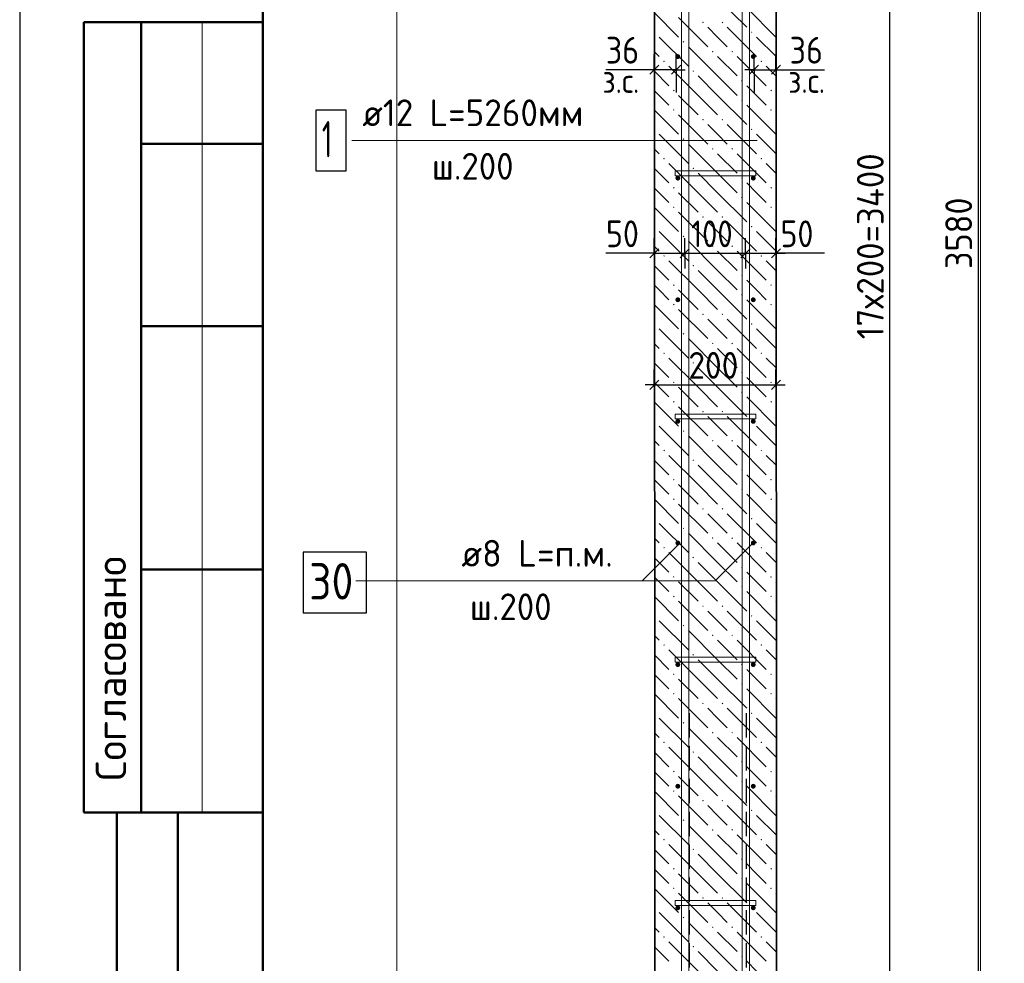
# Model space of a CAD drawing. Header units: millimetres. Extents: x 0 to 50400, y 0 to 35640.
# Tile 2 of 13: x 0 to 9715, y 9313 to 18624. Entities that reach past the tile are written whole.
import ezdxf

# ---------------------------------------------------------------- set-up
doc = ezdxf.new("R2010")
doc.units = ezdxf.units.MM
doc.linetypes.add('______2', pattern=[324, 240, -84])
for name, color, linetype, lineweight in [('Standard', 7, 'Continuous', 25), ('ЖБ Стена верхний уровень', 7, 'Continuous', 35), ('Позиционная метка линия выноска', 7, 'Continuous', 13)]:
    doc.layers.add(name, color=color, linetype=linetype, lineweight=lineweight)
doc.layers.add('Размерная выноска', color=7, linetype='Continuous')
for name, color, linetype, true_color in [('Стена фоновая арматура У1', 7, '______2', 0xa0a0a0), ('Стена фоновая арматура Х1', 7, '______2', 0xa0a0a0), ('Стена фоновая затяжка С-обр.', 7, '______2', 0xa0a0a0)]:
    doc.layers.add(name, color=color, linetype=linetype, true_color=true_color)
doc.styles.add('ISOCPEUR', font='txt')

msp = doc.modelspace()

# ---------------------------------------------------------------- hatches: boundary and pattern name
at = {"layer": 'ЖБ Стена верхний уровень', "linetype": 'Continuous', "lineweight": 18, "transparency": 33554687}
for points in [[(6734.2, 18597), (6742, 18604.8), (6749.8, 18597), (6742, 18589.2)], [(6926.2, 18597), (6934, 18604.8), (6941.8, 18597), (6934, 18589.2)], [(6263.8, 18507), (6269.8, 18501), (6263.8, 18495)], [(7214.2, 18501), (7222, 18508.8), (7229.8, 18501), (7222, 18493.2)], [(6542.2, 18405), (6550, 18412.8), (6557.8, 18405), (6550, 18397.2)], [(6830.2, 18309), (6838, 18316.8), (6845.8, 18309), (6838, 18301.2)], [(7022.2, 18309), (7030, 18316.8), (7037.8, 18309), (7030, 18301.2)], [(6350.2, 18213), (6358, 18220.8), (6365.8, 18213), (6358, 18205.2)], [(7310.2, 18213), (7318, 18220.8), (7325.8, 18213), (7318, 18205.2)], [(6638.2, 18117), (6646, 18124.8), (6653.8, 18117), (6646, 18109.2)], [(7118.2, 18021), (7126, 18028.8), (7133.8, 18021), (7126, 18013.2)], [(6446.2, 17925), (6454, 17932.8), (6461.8, 17925), (6454, 17917.2)], [(7406.2, 17925), (7414, 17932.8), (7421.8, 17925), (7414, 17917.2)], [(7118.2, 17829), (7126, 17836.8), (7133.8, 17829), (7126, 17821.2)], [(6446.2, 17733), (6454, 17740.8), (6461.8, 17733), (6454, 17725.2)], [(7406.2, 17733), (7414, 17740.8), (7421.8, 17733), (7414, 17725.2)], [(6734.2, 17637), (6742, 17644.8), (6749.8, 17637), (6742, 17629.2)], [(6926.2, 17637), (6934, 17644.8), (6941.8, 17637), (6934, 17629.2)], [(6263.8, 17547), (6269.8, 17541), (6263.8, 17535)], [(7214.2, 17541), (7222, 17548.8), (7229.8, 17541), (7222, 17533.2)], [(6542.2, 17445), (6550, 17452.8), (6557.8, 17445), (6550, 17437.2)], [(6830.2, 17349), (6838, 17356.8), (6845.8, 17349), (6838, 17341.2)], [(7022.2, 17349), (7030, 17356.8), (7037.8, 17349), (7030, 17341.2)], [(6350.2, 17253), (6358, 17260.8), (6365.8, 17253), (6358, 17245.2)], [(7310.2, 17253), (7318, 17260.8), (7325.8, 17253), (7318, 17245.2)], [(6638.2, 17157), (6646, 17164.8), (6653.8, 17157), (6646, 17149.2)], [(7118.2, 17061), (7126, 17068.8), (7133.8, 17061), (7126, 17053.2)], [(6446.2, 16965), (6454, 16972.8), (6461.8, 16965), (6454, 16957.2)], [(7406.2, 16965), (7414, 16972.8), (7421.8, 16965), (7414, 16957.2)], [(7118.2, 16869), (7126, 16876.8), (7133.8, 16869), (7126, 16861.2)], [(6446.2, 16773), (6454, 16780.8), (6461.8, 16773), (6454, 16765.2)], [(7406.2, 16773), (7414, 16780.8), (7421.8, 16773), (7414, 16765.2)], [(6734.2, 16677), (6742, 16684.8), (6749.8, 16677), (6742, 16669.2)], [(6926.2, 16677), (6934, 16684.8), (6941.8, 16677), (6934, 16669.2)], [(6263.8, 16587), (6269.8, 16581), (6263.8, 16575)], [(7214.2, 16581), (7222, 16588.8), (7229.8, 16581), (7222, 16573.2)], [(6542.2, 16485), (6550, 16492.8), (6557.8, 16485), (6550, 16477.2)], [(6830.2, 16389), (6838, 16396.8), (6845.8, 16389), (6838, 16381.2)], [(7022.2, 16389), (7030, 16396.8), (7037.8, 16389), (7030, 16381.2)], [(6350.2, 16293), (6358, 16300.8), (6365.8, 16293), (6358, 16285.2)], [(7310.2, 16293), (7318, 16300.8), (7325.8, 16293), (7318, 16285.2)], [(6638.2, 16197), (6646, 16204.8), (6653.8, 16197), (6646, 16189.2)], [(7118.2, 16101), (7126, 16108.8), (7133.8, 16101), (7126, 16093.2)], [(6446.2, 16005), (6454, 16012.8), (6461.8, 16005), (6454, 15997.2)], [(7406.2, 16005), (7414, 16012.8), (7421.8, 16005), (7414, 15997.2)], [(7118.2, 15909), (7126, 15916.8), (7133.8, 15909), (7126, 15901.2)], [(6446.2, 15813), (6454, 15820.8), (6461.8, 15813), (6454, 15805.2)], [(7406.2, 15813), (7414, 15820.8), (7421.8, 15813), (7414, 15805.2)], [(6734.2, 15717), (6742, 15724.8), (6749.8, 15717), (6742, 15709.2)], [(6926.2, 15717), (6934, 15724.8), (6941.8, 15717), (6934, 15709.2)], [(6263.8, 15627), (6269.8, 15621), (6263.8, 15615)], [(7214.2, 15621), (7222, 15628.8), (7229.8, 15621), (7222, 15613.2)], [(6542.2, 15525), (6550, 15532.8), (6557.8, 15525), (6550, 15517.2)], [(6830.2, 15429), (6838, 15436.8), (6845.8, 15429), (6838, 15421.2)], [(7022.2, 15429), (7030, 15436.8), (7037.8, 15429), (7030, 15421.2)], [(6350.2, 15333), (6358, 15340.8), (6365.8, 15333), (6358, 15325.2)], [(7310.2, 15333), (7318, 15340.8), (7325.8, 15333), (7318, 15325.2)], [(6638.2, 15237), (6646, 15244.8), (6653.8, 15237), (6646, 15229.2)], [(7118.2, 15141), (7126, 15148.8), (7133.8, 15141), (7126, 15133.2)], [(6446.2, 15045), (6454, 15052.8), (6461.8, 15045), (6454, 15037.2)], [(7406.2, 15045), (7414, 15052.8), (7421.8, 15045), (7414, 15037.2)], [(7118.2, 14949), (7126, 14956.8), (7133.8, 14949), (7126, 14941.2)], [(6446.2, 14853), (6454, 14860.8), (6461.8, 14853), (6454, 14845.2)], [(7406.2, 14853), (7414, 14860.8), (7421.8, 14853), (7414, 14845.2)], [(6734.2, 14757), (6742, 14764.8), (6749.8, 14757), (6742, 14749.2)], [(6926.2, 14757), (6934, 14764.8), (6941.8, 14757), (6934, 14749.2)], [(6263.8, 14667), (6269.8, 14661), (6263.8, 14655)], [(6542.2, 14565), (6550, 14572.8), (6557.8, 14565), (6550, 14557.2)], [(7214.2, 14661), (7222, 14668.8), (7229.8, 14661), (7222, 14653.2)], [(6830.2, 14469), (6838, 14476.8), (6845.8, 14469), (6838, 14461.2)], [(7022.2, 14469), (7030, 14476.8), (7037.8, 14469), (7030, 14461.2)], [(6350.2, 14373), (6358, 14380.8), (6365.8, 14373), (6358, 14365.2)], [(7310.2, 14373), (7318, 14380.8), (7325.8, 14373), (7318, 14365.2)], [(6638.2, 14277), (6646, 14284.8), (6653.8, 14277), (6646, 14269.2)], [(7118.2, 14181), (7126, 14188.8), (7133.8, 14181), (7126, 14173.2)], [(6446.2, 14085), (6454, 14092.8), (6461.8, 14085), (6454, 14077.2)], [(7406.2, 14085), (7414, 14092.8), (7421.8, 14085), (7414, 14077.2)], [(7118.2, 13989), (7126, 13996.8), (7133.8, 13989), (7126, 13981.2)], [(6446.2, 13893), (6454, 13900.8), (6461.8, 13893), (6454, 13885.2)], [(7406.2, 13893), (7414, 13900.8), (7421.8, 13893), (7414, 13885.2)], [(6734.2, 13797), (6742, 13804.8), (6749.8, 13797), (6742, 13789.2)], [(6926.2, 13797), (6934, 13804.8), (6941.8, 13797), (6934, 13789.2)], [(6263.8, 13707), (6269.8, 13701), (6263.8, 13695)], [(7214.2, 13701), (7222, 13708.8), (7229.8, 13701), (7222, 13693.2)], [(6542.2, 13605), (6550, 13612.8), (6557.8, 13605), (6550, 13597.2)], [(6830.2, 13509), (6838, 13516.8), (6845.8, 13509), (6838, 13501.2)], [(7022.2, 13509), (7030, 13516.8), (7037.8, 13509), (7030, 13501.2)], [(6350.2, 13413), (6358, 13420.8), (6365.8, 13413), (6358, 13405.2)], [(7310.2, 13413), (7318, 13420.8), (7325.8, 13413), (7318, 13405.2)], [(6638.2, 13317), (6646, 13324.8), (6653.8, 13317), (6646, 13309.2)], [(7118.2, 13221), (7126, 13228.8), (7133.8, 13221), (7126, 13213.2)], [(6446.2, 13125), (6454, 13132.8), (6461.8, 13125), (6454, 13117.2)], [(7406.2, 13125), (7414, 13132.8), (7421.8, 13125), (7414, 13117.2)], [(7118.2, 13029), (7126, 13036.8), (7133.8, 13029), (7126, 13021.2)], [(6446.2, 12933), (6454, 12940.8), (6461.8, 12933), (6454, 12925.2)], [(7406.2, 12933), (7414, 12940.8), (7421.8, 12933), (7414, 12925.2)], [(6734.2, 12837), (6742, 12844.8), (6749.8, 12837), (6742, 12829.2)], [(6926.2, 12837), (6934, 12844.8), (6941.8, 12837), (6934, 12829.2)], [(6263.8, 12747), (6269.8, 12741), (6263.8, 12735)], [(7214.2, 12741), (7222, 12748.8), (7229.8, 12741), (7222, 12733.2)], [(6542.2, 12645), (6550, 12652.8), (6557.8, 12645), (6550, 12637.2)], [(6830.2, 12549), (6838, 12556.8), (6845.8, 12549), (6838, 12541.2)], [(7022.2, 12549), (7030, 12556.8), (7037.8, 12549), (7030, 12541.2)], [(6350.2, 12453), (6358, 12460.8), (6365.8, 12453), (6358, 12445.2)], [(7310.2, 12453), (7318, 12460.8), (7325.8, 12453), (7318, 12445.2)], [(6638.2, 12357), (6646, 12364.8), (6653.8, 12357), (6646, 12349.2)], [(7118.2, 12261), (7126, 12268.8), (7133.8, 12261), (7126, 12253.2)], [(6446.2, 12165), (6454, 12172.8), (6461.8, 12165), (6454, 12157.2)], [(7406.2, 12165), (7414, 12172.8), (7421.8, 12165), (7414, 12157.2)], [(7118.2, 12069), (7126, 12076.8), (7133.8, 12069), (7126, 12061.2)], [(6446.2, 11973), (6454, 11980.8), (6461.8, 11973), (6454, 11965.2)], [(7406.2, 11973), (7414, 11980.8), (7421.8, 11973), (7414, 11965.2)], [(6734.2, 11877), (6742, 11884.8), (6749.8, 11877), (6742, 11869.2)], [(6926.2, 11877), (6934, 11884.8), (6941.8, 11877), (6934, 11869.2)], [(6263.8, 11787), (6269.8, 11781), (6263.8, 11775)], [(7214.2, 11781), (7222, 11788.8), (7229.8, 11781), (7222, 11773.2)], [(6542.2, 11685), (6550, 11692.8), (6557.8, 11685), (6550, 11677.2)], [(6830.2, 11589), (6838, 11596.8), (6845.8, 11589), (6838, 11581.2)], [(7022.2, 11589), (7030, 11596.8), (7037.8, 11589), (7030, 11581.2)], [(6350.2, 11493), (6358, 11500.8), (6365.8, 11493), (6358, 11485.2)], [(7310.2, 11493), (7318, 11500.8), (7325.8, 11493), (7318, 11485.2)], [(6638.2, 11397), (6646, 11404.8), (6653.8, 11397), (6646, 11389.2)], [(7118.2, 11301), (7126, 11308.8), (7133.8, 11301), (7126, 11293.2)], [(6446.2, 11205), (6454, 11212.8), (6461.8, 11205), (6454, 11197.2)], [(7406.2, 11205), (7414, 11212.8), (7421.8, 11205), (7414, 11197.2)], [(7118.2, 11109), (7126, 11116.8), (7133.8, 11109), (7126, 11101.2)], [(6446.2, 11013), (6454, 11020.8), (6461.8, 11013), (6454, 11005.2)], [(7406.2, 11013), (7414, 11020.8), (7421.8, 11013), (7414, 11005.2)], [(6734.2, 10917), (6742, 10924.8), (6749.8, 10917), (6742, 10909.2)], [(6926.2, 10917), (6934, 10924.8), (6941.8, 10917), (6934, 10909.2)], [(6263.8, 10827), (6269.8, 10821), (6263.8, 10815)], [(7214.2, 10821), (7222, 10828.8), (7229.8, 10821), (7222, 10813.2)], [(6542.2, 10725), (6550, 10732.8), (6557.8, 10725), (6550, 10717.2)], [(6830.2, 10629), (6838, 10636.8), (6845.8, 10629), (6838, 10621.2)], [(7022.2, 10629), (7030, 10636.8), (7037.8, 10629), (7030, 10621.2)], [(6350.2, 10533), (6358, 10540.8), (6365.8, 10533), (6358, 10525.2)], [(7310.2, 10533), (7318, 10540.8), (7325.8, 10533), (7318, 10525.2)], [(6638.2, 10437), (6646, 10444.8), (6653.8, 10437), (6646, 10429.2)], [(7118.2, 10341), (7126, 10348.8), (7133.8, 10341), (7126, 10333.2)], [(6446.2, 10245), (6454, 10252.8), (6461.8, 10245), (6454, 10237.2)], [(7406.2, 10245), (7414, 10252.8), (7421.8, 10245), (7414, 10237.2)], [(7118.2, 10149), (7126, 10156.8), (7133.8, 10149), (7126, 10141.2)], [(6446.2, 10053), (6454, 10060.8), (6461.8, 10053), (6454, 10045.2)], [(7406.2, 10053), (7414, 10060.8), (7421.8, 10053), (7414, 10045.2)], [(6734.2, 9957), (6742, 9964.8), (6749.8, 9957), (6742, 9949.2)], [(6926.2, 9957), (6934, 9964.8), (6941.8, 9957), (6934, 9949.2)], [(6263.8, 9867), (6269.8, 9861), (6263.8, 9855)], [(7214.2, 9861), (7222, 9868.8), (7229.8, 9861), (7222, 9853.2)], [(6542.2, 9765), (6550, 9772.8), (6557.8, 9765), (6550, 9757.2)], [(6830.2, 9669), (6838, 9676.8), (6845.8, 9669), (6838, 9661.2)], [(7022.2, 9669), (7030, 9676.8), (7037.8, 9669), (7030, 9661.2)], [(6350.2, 9573), (6358, 9580.8), (6365.8, 9573), (6358, 9565.2)], [(7310.2, 9573), (7318, 9580.8), (7325.8, 9573), (7318, 9565.2)], [(6638.2, 9477), (6646, 9484.8), (6653.8, 9477), (6646, 9469.2)], [(7118.2, 9381), (7126, 9388.8), (7133.8, 9381), (7126, 9373.2)]]:
    msp.add_hatch(color=7, dxfattribs=at).paths.add_polyline_path(points, flags=16)
at = {"layer": 'Стена фоновая арматура У1', "linetype": 'Continuous', "lineweight": 13, "transparency": 33554687}
for points in [[(6517.8, 18260.4), (6516, 18269.5), (6510.8, 18277.3), (6503, 18282.5), (6493.8, 18284.4), (6484.7, 18282.5), (6476.9, 18277.3), (6471.7, 18269.5), (6469.8, 18260.4), (6471.7, 18251.2), (6476.9, 18243.4), (6484.7, 18238.2), (6493.8, 18236.4), (6503, 18238.2), (6510.8, 18243.4), (6516, 18251.2)], [(7261.8, 18260.4), (7260, 18269.5), (7254.8, 18277.3), (7247, 18282.5), (7237.8, 18284.4), (7228.7, 18282.5), (7220.9, 18277.3), (7215.7, 18269.5), (7213.8, 18260.4), (7215.7, 18251.2), (7220.9, 18243.4), (7228.7, 18238.2), (7237.8, 18236.4), (7247, 18238.2), (7254.8, 18243.4), (7260, 18251.2)], [(6517.8, 17060.4), (6516, 17069.5), (6510.8, 17077.3), (6503, 17082.5), (6493.8, 17084.4), (6484.7, 17082.5), (6476.9, 17077.3), (6471.7, 17069.5), (6469.8, 17060.4), (6471.7, 17051.2), (6476.9, 17043.4), (6484.7, 17038.2), (6493.8, 17036.4), (6503, 17038.2), (6510.8, 17043.4), (6516, 17051.2)], [(7261.8, 17060.4), (7260, 17069.5), (7254.8, 17077.3), (7247, 17082.5), (7237.8, 17084.4), (7228.7, 17082.5), (7220.9, 17077.3), (7215.7, 17069.5), (7213.8, 17060.4), (7215.7, 17051.2), (7220.9, 17043.4), (7228.7, 17038.2), (7237.8, 17036.4), (7247, 17038.2), (7254.8, 17043.4), (7260, 17051.2)], [(6517.8, 15860.4), (6516, 15869.5), (6510.8, 15877.3), (6503, 15882.5), (6493.8, 15884.4), (6484.7, 15882.5), (6476.9, 15877.3), (6471.7, 15869.5), (6469.8, 15860.4), (6471.7, 15851.2), (6476.9, 15843.4), (6484.7, 15838.2), (6493.8, 15836.4), (6503, 15838.2), (6510.8, 15843.4), (6516, 15851.2)], [(7261.8, 15860.4), (7260, 15869.5), (7254.8, 15877.3), (7247, 15882.5), (7237.8, 15884.4), (7228.7, 15882.5), (7220.9, 15877.3), (7215.7, 15869.5), (7213.8, 15860.4), (7215.7, 15851.2), (7220.9, 15843.4), (7228.7, 15838.2), (7237.8, 15836.4), (7247, 15838.2), (7254.8, 15843.4), (7260, 15851.2)], [(6517.8, 14660.4), (6516, 14669.5), (6510.8, 14677.3), (6503, 14682.5), (6493.8, 14684.4), (6484.7, 14682.5), (6476.9, 14677.3), (6471.7, 14669.5), (6469.8, 14660.4), (6471.7, 14651.2), (6476.9, 14643.4), (6484.7, 14638.2), (6493.8, 14636.4), (6503, 14638.2), (6510.8, 14643.4), (6516, 14651.2)], [(7261.8, 14660.4), (7260, 14669.5), (7254.8, 14677.3), (7247, 14682.5), (7237.8, 14684.4), (7228.7, 14682.5), (7220.9, 14677.3), (7215.7, 14669.5), (7213.8, 14660.4), (7215.7, 14651.2), (7220.9, 14643.4), (7228.7, 14638.2), (7237.8, 14636.4), (7247, 14638.2), (7254.8, 14643.4), (7260, 14651.2)], [(6517.8, 13460.4), (6516, 13469.5), (6510.8, 13477.3), (6503, 13482.5), (6493.8, 13484.4), (6484.7, 13482.5), (6476.9, 13477.3), (6471.7, 13469.5), (6469.8, 13460.4), (6471.7, 13451.2), (6476.9, 13443.4), (6484.7, 13438.2), (6493.8, 13436.4), (6503, 13438.2), (6510.8, 13443.4), (6516, 13451.2)], [(7261.8, 13460.4), (7260, 13469.5), (7254.8, 13477.3), (7247, 13482.5), (7237.8, 13484.4), (7228.7, 13482.5), (7220.9, 13477.3), (7215.7, 13469.5), (7213.8, 13460.4), (7215.7, 13451.2), (7220.9, 13443.4), (7228.7, 13438.2), (7237.8, 13436.4), (7247, 13438.2), (7254.8, 13443.4), (7260, 13451.2)], [(6517.8, 12260.4), (6516, 12269.5), (6510.8, 12277.3), (6503, 12282.5), (6493.8, 12284.4), (6484.7, 12282.5), (6476.9, 12277.3), (6471.7, 12269.5), (6469.8, 12260.4), (6471.7, 12251.2), (6476.9, 12243.4), (6484.7, 12238.2), (6493.8, 12236.4), (6503, 12238.2), (6510.8, 12243.4), (6516, 12251.2)], [(7261.8, 12260.4), (7260, 12269.5), (7254.8, 12277.3), (7247, 12282.5), (7237.8, 12284.4), (7228.7, 12282.5), (7220.9, 12277.3), (7215.7, 12269.5), (7213.8, 12260.4), (7215.7, 12251.2), (7220.9, 12243.4), (7228.7, 12238.2), (7237.8, 12236.4), (7247, 12238.2), (7254.8, 12243.4), (7260, 12251.2)], [(6517.8, 11060.4), (6516, 11069.5), (6510.8, 11077.3), (6503, 11082.5), (6493.8, 11084.4), (6484.7, 11082.5), (6476.9, 11077.3), (6471.7, 11069.5), (6469.8, 11060.4), (6471.7, 11051.2), (6476.9, 11043.4), (6484.7, 11038.2), (6493.8, 11036.4), (6503, 11038.2), (6510.8, 11043.4), (6516, 11051.2)], [(7261.8, 11060.4), (7260, 11069.5), (7254.8, 11077.3), (7247, 11082.5), (7237.8, 11084.4), (7228.7, 11082.5), (7220.9, 11077.3), (7215.7, 11069.5), (7213.8, 11060.4), (7215.7, 11051.2), (7220.9, 11043.4), (7228.7, 11038.2), (7237.8, 11036.4), (7247, 11038.2), (7254.8, 11043.4), (7260, 11051.2)], [(6517.8, 9860.4), (6516, 9869.5), (6510.8, 9877.3), (6503, 9882.5), (6493.8, 9884.4), (6484.7, 9882.5), (6476.9, 9877.3), (6471.7, 9869.5), (6469.8, 9860.4), (6471.7, 9851.2), (6476.9, 9843.4), (6484.7, 9838.2), (6493.8, 9836.4), (6503, 9838.2), (6510.8, 9843.4), (6516, 9851.2)], [(7261.8, 9860.4), (7260, 9869.5), (7254.8, 9877.3), (7247, 9882.5), (7237.8, 9884.4), (7228.7, 9882.5), (7220.9, 9877.3), (7215.7, 9869.5), (7213.8, 9860.4), (7215.7, 9851.2), (7220.9, 9843.4), (7228.7, 9838.2), (7237.8, 9836.4), (7247, 9838.2), (7254.8, 9843.4), (7260, 9851.2)]]:
    msp.add_hatch(color=7, dxfattribs=at).paths.add_polyline_path(points)

# ---------------------------------------------------------------- linework, layer by layer
at = {"layer": 'Standard', "color": 7, "linetype": 'Continuous', "lineweight": 25, "transparency": 33554687}
for p, q in [((2400, 35040), (2400, 1269.9)), ((6306.8, 18175.8), (6216.8, 18085.8)), ((6522.8, 18175.8), (6432.8, 18085.8)), ((7200.8, 18085.8), (7290.8, 18175.8)), ((7416.8, 18085.8), (7506.8, 18175.8)), ((6216.8, 16274.2), (6306.8, 16364.2)), ((6516.8, 16274.2), (6606.8, 16364.2)), ((7116.8, 16274.2), (7206.8, 16364.2)), ((7416.8, 16274.2), (7506.8, 16364.2)), ((6216.8, 14975.7), (6306.8, 15065.7)), ((7416.8, 14975.7), (7506.8, 15065.7))]:
    msp.add_line(p, q, dxfattribs=at)
at = {"layer": 'Standard', "color": 7, "linetype": 'Continuous', "lineweight": -3, "transparency": 33554687}
for p, q in [((9457.1, 27260.4), (9457.1, 5780.4)), ((8585, 6260.4), (8585, 26660.4)), ((6261.8, 18130.8), (6261.8, 18280.8)), ((6477.8, 18130.8), (6477.8, 18280.8)), ((7245.8, 18130.8), (7245.8, 18280.8)), ((7461.8, 18130.8), (7461.8, 18280.8)), ((6261.8, 18130.8), (6171.8, 18130.8)), ((6261.8, 18130.8), (6261.8, 17980.8)), ((6261.8, 18130.8), (6261.8, 18130.8)), ((6477.8, 18130.8), (6261.8, 18130.8)), ((6477.8, 18130.8), (6477.8, 17980.8)), ((6477.8, 18130.8), (6477.8, 17905.6)), ((6477.8, 18130.8), (6567.8, 18130.8)), ((7245.8, 18130.8), (7155.8, 18130.8)), ((7245.8, 18130.8), (7245.8, 17980.8)), ((7245.8, 18130.8), (7245.8, 17905.6)), ((7245.8, 18130.8), (7461.8, 18130.8)), ((7461.8, 18130.8), (7461.8, 17980.8)), ((7461.8, 18130.8), (7461.8, 18130.8)), ((7461.8, 18130.8), (7551.8, 18130.8)), ((6261.8, 16319.2), (6261.8, 16469.2)), ((6561.8, 16319.2), (6561.8, 16469.2)), ((7161.8, 16319.2), (7161.8, 16469.2)), ((7461.8, 16319.2), (7461.8, 16469.2)), ((6261.8, 16319.2), (6171.8, 16319.2)), ((6261.8, 16319.2), (6261.8, 16169.2)), ((6261.8, 16319.2), (6561.8, 16319.2)), ((6561.8, 16319.2), (6561.8, 16169.2)), ((6561.8, 16319.2), (7161.8, 16319.2)), ((7161.8, 16319.2), (7161.8, 16169.2)), ((7161.8, 16319.2), (7461.8, 16319.2)), ((7461.8, 16319.2), (7461.8, 16169.2)), ((7461.8, 16319.2), (7551.8, 16319.2)), ((6261.8, 15020.7), (6261.8, 15170.7)), ((7461.8, 15020.7), (7461.8, 15170.7)), ((6261.8, 15020.7), (6171.8, 15020.7)), ((6261.8, 15020.7), (6261.8, 14870.7)), ((6261.8, 15020.7), (7461.8, 15020.7)), ((7461.8, 15020.7), (7461.8, 14870.7)), ((7461.8, 15020.7), (7551.8, 15020.7))]:
    msp.add_line(p, q, dxfattribs=at)
at = {"layer": 'Standard', "color": 7, "linetype": 'Continuous', "lineweight": 50, "transparency": 33554687}
for p, q in [((7.5, 18600), (0, 18600)), ((2400, 18600), (632.2, 18600)), ((632.2, 18600), (632.2, 10800)), ((632.2, 18600), (632.2, 10800)), ((1200, 18600), (1200, 10800)), ((2400, 17400), (1200, 17400)), ((2400, 15600), (1200, 15600)), ((2400, 13200), (1200, 13200)), ((0, 10800), (7.5, 10800)), ((632.2, 10800), (2400, 10800)), ((960, 600), (960, 10800)), ((960, 600), (960, 10800)), ((1560, 600), (1560, 10800))]:
    msp.add_line(p, q, dxfattribs=at)
at = {"layer": 'Standard', "color": 7, "linetype": 'Continuous', "lineweight": 13, "transparency": 33554687}
msp.add_line((1800, 18600), (1800, 10800), dxfattribs=at)
at = {"layer": 'Standard', "color": 7, "linetype": 'Continuous', "lineweight": 25, "transparency": 33554687}
msp.add_lwpolyline([(0, 0), (50400, 0), (50400, 35640), (0, 35640), (0, 0)], close=True, dxfattribs=at)
at = {"layer": 'Standard', "color": 7, "linetype": 'Continuous', "lineweight": 13, "transparency": 33554687}
msp.add_lwpolyline([(50400, 35640), (0, 35640), (0, 0), (50400, 0), (50400, 35640)], dxfattribs=at)
at = {"layer": 'Standard', "color": 7, "linetype": 'Continuous', "lineweight": 50, "transparency": 33554687}
msp.add_lwpolyline([(2400, 35040), (49800, 35040), (49800, 600), (2400, 600), (2400, 35040)], close=True, dxfattribs=at)
at = {"layer": 'Standard', "color": 254, "linetype": 'Continuous', "lineweight": 13, "true_color": 0xc4c4ff, "transparency": 33554687}
msp.add_lwpolyline([(3721, 2437.6), (9481, 2437.6), (9481, 33708.1), (3721, 33708.1), (3721, 2437.6)], dxfattribs=at)
at = {"layer": 'ЖБ Стена верхний уровень', "color": 7, "linetype": 'Continuous', "lineweight": 35, "transparency": 33554687}
for p, q in [((6263.8, 27260.4), (6265.8, 5780.4)), ((7467.8, 5780.4), (7463.8, 27260.4))]:
    msp.add_line(p, q, dxfattribs=at)
at = {"layer": 'ЖБ Стена верхний уровень', "color": 9, "linetype": 'Continuous', "lineweight": 18, "true_color": 0xc7c7c7, "transparency": 33554687}
for p, q in [((6886, 18837), (7174, 18549)), ((6263.8, 18691.2), (6502, 18453)), ((7174, 18741), (7462, 18453)), ((6502, 18645), (6790, 18357)), ((6886, 18453), (6790, 18549)), ((6982, 18549), (7270, 18261)), ((6310, 18453), (6598, 18165)), ((6982, 18357), (6886, 18453)), ((7270, 18453), (7463.8, 18259.2)), ((6263.8, 18307.2), (6310, 18261)), ((6886, 18069), (6598, 18357)), ((6886, 18261), (7078, 18069)), ((7078, 18261), (7366, 17973)), ((6263.8, 18115.2), (6406, 17973)), ((6694, 17877), (6406, 18165)), ((7463.8, 18067.2), (7366, 18165)), ((6694, 18069), (6886, 17877)), ((6886, 18069), (7078, 17877)), ((7270, 17877), (7174, 17973)), ((6310, 17877), (6263.8, 17923.2)), ((6406, 17781), (6310, 17877)), ((6502, 17877), (6694, 17685)), ((6694, 17877), (6886, 17685)), ((6886, 17877), (7174, 17589)), ((7366, 17781), (7270, 17877)), ((7462, 17877), (7463.8, 17875.2)), ((7174, 17781), (7462, 17493)), ((6263.8, 17731.2), (6502, 17493)), ((6502, 17685), (6790, 17397)), ((7462, 17685), (7463.8, 17683.2)), ((6886, 17493), (6790, 17589)), ((6982, 17589), (7270, 17301)), ((6310, 17493), (6598, 17205)), ((6982, 17397), (6886, 17493)), ((7270, 17493), (7463.8, 17299.2)), ((6886, 17109), (6598, 17397)), ((6263.8, 17347.2), (6310, 17301)), ((6886, 17301), (7078, 17109)), ((7078, 17301), (7366, 17013)), ((6694, 16917), (6406, 17205)), ((7463.8, 17107.2), (7366, 17205)), ((6263.8, 17155.2), (6406, 17013)), ((6694, 17109), (6886, 16917)), ((6886, 17109), (7078, 16917)), ((7270, 16917), (7174, 17013)), ((6310, 16917), (6263.8, 16963.2)), ((6406, 16821), (6310, 16917)), ((6502, 16917), (6694, 16725)), ((6694, 16917), (6886, 16725)), ((6886, 16917), (7174, 16629)), ((7366, 16821), (7270, 16917)), ((7462, 16917), (7463.8, 16915.2)), ((7174, 16821), (7462, 16533)), ((6263.8, 16771.2), (6502, 16533)), ((6502, 16725), (6790, 16437)), ((7462, 16725), (7463.8, 16723.2)), ((6886, 16533), (6790, 16629)), ((6982, 16629), (7270, 16341)), ((6310, 16533), (6598, 16245)), ((6982, 16437), (6886, 16533)), ((7270, 16533), (7463.8, 16339.2)), ((6886, 16149), (6598, 16437)), ((6263.8, 16387.2), (6310, 16341)), ((6886, 16341), (7078, 16149)), ((7078, 16341), (7366, 16053)), ((6694, 15957), (6406, 16245)), ((7463.8, 16147.2), (7366, 16245)), ((6263.8, 16195.2), (6406, 16053)), ((6694, 16149), (6886, 15957)), ((6886, 16149), (7078, 15957)), ((7270, 15957), (7174, 16053)), ((6310, 15957), (6263.8, 16003.2)), ((6406, 15861), (6310, 15957)), ((6502, 15957), (6694, 15765)), ((6694, 15957), (6886, 15765)), ((6886, 15957), (7174, 15669)), ((7366, 15861), (7270, 15957)), ((7462, 15957), (7463.8, 15955.2)), ((7174, 15861), (7462, 15573)), ((6263.8, 15811.2), (6502, 15573)), ((6502, 15765), (6790, 15477)), ((7462, 15765), (7463.8, 15763.2)), ((6886, 15573), (6790, 15669)), ((6982, 15669), (7270, 15381)), ((6310, 15573), (6598, 15285)), ((6982, 15477), (6886, 15573)), ((7270, 15573), (7463.8, 15379.2)), ((6886, 15189), (6598, 15477)), ((6263.8, 15427.2), (6310, 15381)), ((6886, 15381), (7078, 15189)), ((7078, 15381), (7366, 15093)), ((6694, 14997), (6406, 15285)), ((7463.8, 15187.2), (7366, 15285)), ((6263.8, 15235.2), (6406, 15093)), ((6694, 15189), (6886, 14997)), ((6886, 15189), (7078, 14997)), ((7270, 14997), (7174, 15093)), ((6310, 14997), (6263.8, 15043.2)), ((6406, 14901), (6310, 14997)), ((6502, 14997), (6694, 14805)), ((6694, 14997), (6886, 14805)), ((6886, 14997), (7174, 14709)), ((7366, 14901), (7270, 14997)), ((7462, 14997), (7463.8, 14995.2)), ((7174, 14901), (7462, 14613)), ((6263.8, 14851.2), (6502, 14613)), ((6502, 14805), (6790, 14517)), ((7462, 14805), (7463.8, 14803.2)), ((6886, 14613), (6790, 14709)), ((6982, 14709), (7270, 14421)), ((6310, 14613), (6598, 14325)), ((6982, 14517), (6886, 14613)), ((7270, 14613), (7463.8, 14419.2)), ((6886, 14229), (6598, 14517)), ((6263.8, 14467.2), (6310, 14421)), ((6886, 14421), (7078, 14229)), ((7078, 14421), (7366, 14133)), ((6694, 14037), (6406, 14325)), ((7463.8, 14227.2), (7366, 14325)), ((6263.8, 14275.2), (6406, 14133)), ((6694, 14229), (6886, 14037)), ((6886, 14229), (7078, 14037)), ((7270, 14037), (7174, 14133)), ((6310, 14037), (6263.8, 14083.2)), ((6406, 13941), (6310, 14037)), ((6502, 14037), (6694, 13845)), ((6694, 14037), (6886, 13845)), ((6886, 14037), (7174, 13749)), ((7366, 13941), (7270, 14037)), ((7462, 14037), (7463.8, 14035.2)), ((7174, 13941), (7462, 13653)), ((6263.8, 13891.2), (6502, 13653)), ((6502, 13845), (6790, 13557)), ((7462, 13845), (7463.8, 13843.2)), ((6886, 13653), (6790, 13749)), ((6982, 13749), (7270, 13461)), ((6310, 13653), (6598, 13365)), ((6982, 13557), (6886, 13653)), ((7270, 13653), (7463.8, 13459.2)), ((6263.8, 13507.2), (6310, 13461)), ((6886, 13269), (6598, 13557)), ((6886, 13461), (7078, 13269)), ((7078, 13461), (7366, 13173)), ((6263.8, 13315.2), (6406, 13173)), ((6694, 13077), (6406, 13365)), ((7463.8, 13267.2), (7366, 13365)), ((6694, 13269), (6886, 13077)), ((6886, 13269), (7078, 13077)), ((6310, 13077), (6263.8, 13123.2)), ((7270, 13077), (7174, 13173)), ((6406, 12981), (6310, 13077)), ((6502, 13077), (6694, 12885)), ((6694, 13077), (6886, 12885)), ((6886, 13077), (7174, 12789)), ((7366, 12981), (7270, 13077)), ((7462, 13077), (7463.8, 13075.2)), ((6263.8, 12931.2), (6502, 12693)), ((7174, 12981), (7462, 12693)), ((6502, 12885), (6790, 12597)), ((7462, 12885), (7463.8, 12883.2)), ((6886, 12693), (6790, 12789)), ((6982, 12789), (7270, 12501)), ((6310, 12693), (6598, 12405)), ((6982, 12597), (6886, 12693)), ((7270, 12693), (7463.8, 12499.2)), ((6263.8, 12547.2), (6310, 12501)), ((6886, 12309), (6598, 12597)), ((6886, 12501), (7078, 12309)), ((7078, 12501), (7366, 12213)), ((6263.8, 12355.2), (6406, 12213)), ((6694, 12117), (6406, 12405)), ((7463.8, 12307.2), (7366, 12405)), ((6694, 12309), (6886, 12117)), ((6886, 12309), (7078, 12117)), ((6310, 12117), (6263.8, 12163.2)), ((7270, 12117), (7174, 12213)), ((6406, 12021), (6310, 12117)), ((6502, 12117), (6694, 11925)), ((6694, 12117), (6886, 11925)), ((6886, 12117), (7174, 11829)), ((7366, 12021), (7270, 12117)), ((7462, 12117), (7463.8, 12115.2)), ((6263.8, 11971.2), (6502, 11733)), ((7174, 12021), (7462, 11733)), ((6502, 11925), (6790, 11637)), ((7462, 11925), (7463.8, 11923.2)), ((6886, 11733), (6790, 11829)), ((6982, 11829), (7270, 11541)), ((6310, 11733), (6598, 11445)), ((6982, 11637), (6886, 11733)), ((7270, 11733), (7463.8, 11539.2)), ((6263.8, 11587.2), (6310, 11541)), ((6886, 11349), (6598, 11637)), ((6886, 11541), (7078, 11349)), ((7078, 11541), (7366, 11253)), ((6263.8, 11395.2), (6406, 11253)), ((6694, 11157), (6406, 11445)), ((7463.8, 11347.2), (7366, 11445)), ((6694, 11349), (6886, 11157)), ((6886, 11349), (7078, 11157)), ((6310, 11157), (6263.8, 11203.2)), ((7270, 11157), (7174, 11253)), ((6406, 11061), (6310, 11157)), ((6502, 11157), (6694, 10965)), ((6694, 11157), (6886, 10965)), ((6886, 11157), (7174, 10869)), ((7366, 11061), (7270, 11157)), ((7462, 11157), (7463.8, 11155.2)), ((6263.8, 11011.2), (6502, 10773)), ((7174, 11061), (7462, 10773)), ((6502, 10965), (6790, 10677)), ((7462, 10965), (7463.8, 10963.2)), ((6886, 10773), (6790, 10869)), ((6982, 10869), (7270, 10581)), ((6310, 10773), (6598, 10485)), ((6982, 10677), (6886, 10773)), ((7270, 10773), (7463.8, 10579.2)), ((6263.8, 10627.2), (6310, 10581)), ((6886, 10389), (6598, 10677)), ((6886, 10581), (7078, 10389)), ((7078, 10581), (7366, 10293)), ((6263.8, 10435.2), (6406, 10293)), ((6694, 10197), (6406, 10485)), ((7463.8, 10387.2), (7366, 10485)), ((6694, 10389), (6886, 10197)), ((6886, 10389), (7078, 10197)), ((6310, 10197), (6263.8, 10243.2)), ((7270, 10197), (7174, 10293)), ((6406, 10101), (6310, 10197)), ((6502, 10197), (6694, 10005)), ((6694, 10197), (6886, 10005)), ((6886, 10197), (7174, 9909)), ((7366, 10101), (7270, 10197)), ((7462, 10197), (7463.8, 10195.2)), ((6263.8, 10051.2), (6502, 9813)), ((7174, 10101), (7462, 9813)), ((6502, 10005), (6790, 9717)), ((7462, 10005), (7463.8, 10003.2)), ((6310, 9813), (6598, 9525)), ((6886, 9813), (6790, 9909)), ((6982, 9717), (6886, 9813)), ((6982, 9909), (7270, 9621)), ((7270, 9813), (7463.8, 9619.2)), ((6886, 9429), (6598, 9717)), ((6263.8, 9667.2), (6310, 9621)), ((6886, 9621), (7078, 9429)), ((7078, 9621), (7366, 9333)), ((6694, 9237), (6406, 9525)), ((7463.8, 9427.2), (7366, 9525)), ((6263.8, 9475.2), (6406, 9333)), ((6694, 9429), (6886, 9237)), ((6886, 9429), (7078, 9237)), ((7270, 9237), (7174, 9333))]:
    msp.add_line(p, q, dxfattribs=at)
at = {"layer": 'Позиционная метка линия выноска', "color": 7, "linetype": 'Continuous', "lineweight": 13, "transparency": 33554687}
msp.add_line((3278.8, 17432.7), (7277.8, 17432.7), dxfattribs=at)
at = {"layer": 'Позиционная метка линия выноска', "color": 253, "linetype": '______2', "lineweight": 25, "true_color": 0xa0a0a0, "transparency": 33554687}
for p, q in [((6604.7, 11780.4), (6604.7, 3037.6)), ((7167.9, 11780.4), (7167.9, 3037.6))]:
    msp.add_line(p, q, dxfattribs=at)
at = {"layer": 'Позиционная метка линия выноска', "color": 7, "linetype": 'Continuous', "lineweight": 13, "transparency": 33554687}
for points in [[(3316.8, 13086.1), (6141.2, 13086.1), (6515.8, 13460.7)], [(3316.8, 13086.1), (6861.2, 13086.1), (7235.8, 13460.7)]]:
    msp.add_lwpolyline(points, dxfattribs=at)
at = {"layer": 'Размерная выноска', "color": 7, "linetype": 'Continuous', "lineweight": -3, "transparency": 33554687}
for p, q in [((6261.8, 18130.8), (5781.8, 18130.8)), ((7461.8, 18130.8), (7941.8, 18130.8)), ((6261.8, 16319.2), (5781.8, 16319.2)), ((7941.8, 16319.2), (7461.8, 16319.2))]:
    msp.add_line(p, q, dxfattribs=at)
at = {"layer": 'Стена фоновая арматура У1', "color": 7, "linetype": 'Continuous', "lineweight": 25, "transparency": 33554687}
msp.add_lwpolyline([(2796.5, 12770.4), (3420.5, 12770.4), (3420.5, 13370.4), (2796.5, 13370.4), (2796.5, 12770.4)], dxfattribs=at)
at = {"layer": 'Стена фоновая арматура Х1', "color": 7, "linetype": 'Continuous', "lineweight": 18, "transparency": 33554687}
for points in [[(6529.8, 5780.4), (6529.8, 33144.1), (6601.8, 33144.1), (6601.8, 5780.4), (6529.8, 5780.4)], [(7129.8, 5780.4), (7129.8, 33144.1), (7201.8, 33144.1), (7201.8, 5780.4), (7129.8, 5780.4)]]:
    msp.add_lwpolyline(points, dxfattribs=at)
at = {"layer": 'Стена фоновая арматура Х1', "color": 7, "linetype": 'Continuous', "lineweight": 25, "transparency": 33554687}
msp.add_lwpolyline([(2922.5, 17132.7), (3222.5, 17132.7), (3222.5, 17732.7), (2922.5, 17732.7), (2922.5, 17132.7)], dxfattribs=at)
at = {"layer": 'Стена фоновая затяжка С-обр.', "color": 98, "linetype": 'Continuous', "lineweight": 13, "true_color": 0x005000, "transparency": 33554687}
for points in [[(6466.8, 17132.4), (7264.8, 17132.4), (7264.8, 17084.4), (6466.8, 17084.4), (6466.8, 17132.4)], [(6466.8, 14732.4), (7264.8, 14732.4), (7264.8, 14684.4), (6466.8, 14684.4), (6466.8, 14732.4)], [(6466.8, 12332.4), (7264.8, 12332.4), (7264.8, 12284.4), (6466.8, 12284.4), (6466.8, 12332.4)], [(6466.8, 9932.4), (7264.8, 9932.4), (7264.8, 9884.4), (6466.8, 9884.4), (6466.8, 9932.4)]]:
    msp.add_lwpolyline(points, dxfattribs=at)

# ---------------------------------------------------------------- texts
at = {"layer": 'Standard', "color": 7, "linetype": 'Continuous', "lineweight": 25, "transparency": 33554687, "char_height": 264, "attachment_point": 7, "style": 'ISOCPEUR'}
for s, insert, width in [('\\W0.87;36', (5783.6, 18190.8), 484.718), ('\\W0.87;36', (7596.8, 18190.8), 484.718), ('\\W0.87;50', (5784.9, 16379.2), 484.709), ('\\W0.83;100', (6624.2, 16379.2), 610.286), ('\\W0.87;50', (7506.8, 16379.2), 484.728), ('\\W0.91;200', (6597.8, 15080.7), 674.377)]:
    msp.add_mtext(s, dxfattribs=dict(at, insert=insert, width=width))
at = {"layer": 'Standard', "color": 7, "linetype": 'Continuous', "lineweight": 18, "transparency": 33554687, "char_height": 240, "attachment_point": 7, "style": 'ISOCPEUR'}
for insert, width in [((5750.7, 17901.6), 551.939), ((7583.4, 17901.6), 551.93)]:
    msp.add_mtext('\\W0.90;з.с.', dxfattribs=dict(at, insert=insert, width=width))
at = {"layer": 'Standard', "color": 7, "linetype": 'Continuous', "lineweight": 25, "transparency": 33554687, "char_height": 264, "attachment_point": 7, "rotation": 90, "style": 'ISOCPEUR'}
for s, insert, width in [('\\W0.95;17х200=3400', (8525, 15470.4), 2130.287), ('\\W0.93;3580', (9397.1, 16164), 861.713)]:
    msp.add_mtext(s, dxfattribs=dict(at, insert=insert, width=width))
at = {"layer": 'Standard', "color": 7, "linetype": 'Continuous', "lineweight": 50, "transparency": 33554687, "insert": (1050, 11113.8), "char_height": 300, "width": 2486.25, "attachment_point": 7, "rotation": 90, "style": 'ISOCPEUR'}
msp.add_mtext('\\A1;{\\fISOCPEUR|i0|b0;\\H300.000000;\\W1.000000;\\C7;Согласовано}\\P', dxfattribs=at)
at = {"layer": 'Стена фоновая арматура У1', "color": 7, "linetype": 'Continuous', "lineweight": 13, "transparency": 33554687, "attachment_point": 7, "style": 'ISOCPEUR'}
for s, insert, char_height, width in [('\\W0.97;ø8 L=п.м. ', (4358, 13226.9), 264, 1790.237), ('\\W0.87;30', (2856.5, 12902.4), 360, 660.983), ('\\W0.95;ш.200 ', (4442.3, 12698.9), 264, 1154.547)]:
    msp.add_mtext(s, dxfattribs=dict(at, insert=insert, char_height=char_height, width=width))
at = {"layer": 'Стена фоновая арматура Х1', "color": 7, "linetype": 'Continuous', "lineweight": 13, "transparency": 33554687, "attachment_point": 7, "style": 'ISOCPEUR'}
for s, insert, char_height, width in [('\\W0.96;ø12 L=5260мм ', (3380.8, 17573.5), 264, 2527.611), ('\\W0.56;1', (2982.5, 17264.7), 360, 280.011), ('\\W0.95;ш.200 ', (4067.3, 17045.5), 264, 1154.547)]:
    msp.add_mtext(s, dxfattribs=dict(at, insert=insert, char_height=char_height, width=width))

doc.saveas('drawing.dxf')
